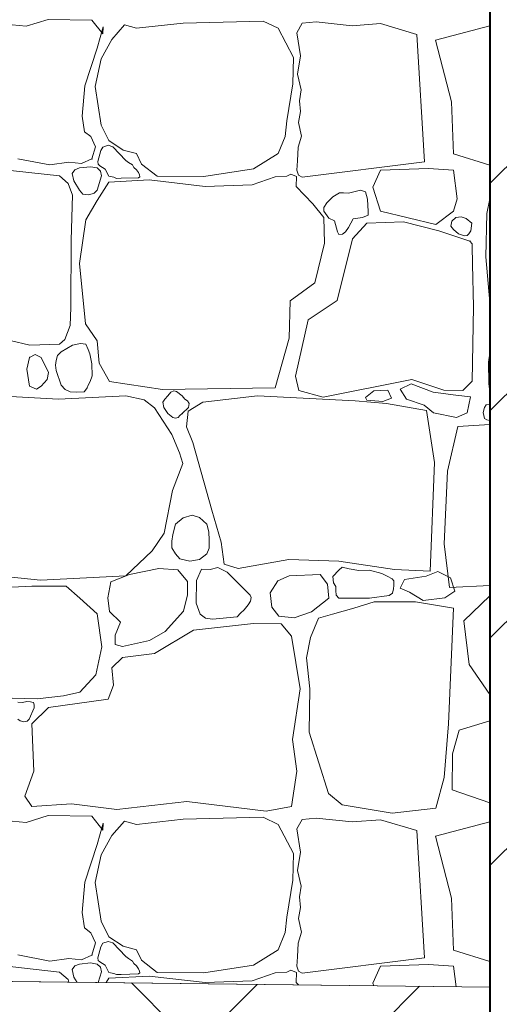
# Model space of a CAD drawing. Header units: millimetres. Extents: x 16408 to 141596, y -21057 to 26364.
# Tile 23 of 144: x 25635 to 26171, y -5560 to -4457. Entities that reach past the tile are written whole.
import ezdxf

# ---------------------------------------------------------------- set-up
doc = ezdxf.new("R2010")
doc.units = ezdxf.units.MM
doc.header["$MEASUREMENT"] = 0
doc.linetypes.add('Wipeout_Contour', pattern=[1000, 0, -1000])
doc.layers.add('0_Nr_pióra__102', color=7, linetype='Continuous', lineweight=5, true_color=0xcccccc)
doc.layers.add('_elementy3d_Nr_pióra__102', color=7, linetype='Continuous', lineweight=5, true_color=0xcccccc)
for name, color, linetype, lineweight in [('0_Nr_pióra__93', 7, 'Continuous', 13), ('_elementy3d_Nr_pióra__2', 8, 'Continuous', 5), ('inw_schody zewnętrzne_Nr_pióra__1', 7, 'Continuous', 13), ('inw_schody zewnętrzne_Nr_pióra__27', 7, 'Continuous', 40)]:
    doc.layers.add(name, color=color, linetype=linetype, lineweight=lineweight)
doc.layers.add('_elementy3d', color=7, linetype='Continuous')
doc.layers.add('inw_schody zewnętrzne', color=7, linetype='Continuous')

# ---------------------------------------------------------------- blocks, each defined once
blk = doc.blocks.new('*X2')
at = {"layer": '_elementy3d_Nr_pióra__102', "color": 254, "linetype": 'Continuous', "lineweight": 5, "true_color": 0xcccccc}
for p, q in [((25641.8, -4464.7), (25610.1, -4461.7)), ((25666.6, -4457), (25641.8, -4464.7)), ((25715.6, -4457.7), (25666.6, -4457)), ((25727.8, -4473.3), (25715.6, -4457.7)), ((25752, -4463.2), (25737.7, -4479.5)), ((25765.4, -4466.9), (25752, -4463.2)), ((25817.7, -4461.2), (25765.4, -4466.9)), ((25907.3, -4459), (25817.7, -4461.2)), ((25923.9, -4466.9), (25907.3, -4459)), ((25950.9, -4461.4), (25944.9, -4471.9)), ((25966.5, -4459.9), (25950.9, -4461.4)), ((26006.9, -4464.2), (25966.5, -4459.9)), ((26038.6, -4461.7), (26006.9, -4464.2)), ((26079.1, -4473.8), (26038.6, -4461.7)), ((26100, -4480.1), (26160.9, -4464.2)), ((25721.3, -4489.4), (25728, -4465.4)), ((25728, -4465.4), (25727.8, -4473.3)), ((25941, -4499.6), (25923.9, -4466.9)), ((25944.9, -4471.9), (25948.9, -4498)), ((26087.8, -4616.5), (26079.1, -4473.8)), ((25737.7, -4479.5), (25725.8, -4501.1)), ((26117.7, -4549.5), (26100, -4480.1)), ((25707.7, -4531.5), (25721.3, -4489.4)), ((25948.9, -4498), (25945.6, -4518.5)), ((25725.8, -4501.1), (25719.1, -4532)), ((25940.3, -4529.3), (25941, -4499.6)), ((25945.6, -4518.5), (25949.6, -4536)), ((25933.8, -4570.7), (25940.3, -4529.3)), ((25704.7, -4565.5), (25707.7, -4531.5)), ((25719.1, -4532), (25726, -4575.4)), ((25949.6, -4536), (25947.7, -4548.1)), ((25947.7, -4548.1), (25948.8, -4560)), ((26120, -4607.6), (26117.7, -4549.5)), ((25948.8, -4560), (25946.6, -4572.5)), ((25707.4, -4582.8), (25704.7, -4565.5)), ((25931.8, -4588), (25933.8, -4570.7)), ((25946.6, -4572.5), (25950, -4587.7)), ((25714.4, -4588.3), (25707.4, -4582.8)), ((25726, -4575.4), (25734.4, -4592.7)), ((25719.6, -4599.6), (25714.4, -4588.3)), ((25734.4, -4592.7), (25750.5, -4603.4)), ((25923.9, -4607.3), (25931.8, -4588)), ((25950, -4587.7), (25946.5, -4600.1)), ((25715.6, -4613.3), (25719.6, -4599.6)), ((25725.4, -4603.9), (25722.2, -4616.2)), ((25727.6, -4600.1), (25725.4, -4603.9)), ((25733.6, -4598), (25727.6, -4600.1)), ((25738.9, -4599.6), (25733.6, -4598)), ((25753.4, -4614.9), (25738.9, -4599.6)), ((25750.5, -4603.4), (25765.4, -4607.3)), ((25765.4, -4607.3), (25771.1, -4619)), ((25896.2, -4624.4), (25923.9, -4607.3)), ((25946.5, -4600.1), (25945.5, -4615.2)), ((26160.9, -4620.4), (26120, -4607.6)), ((25632.6, -4613), (25668.6, -4620)), ((25668.6, -4620), (25689.9, -4617)), ((25689.9, -4617), (25704, -4618.5)), ((25704, -4618.5), (25715.6, -4613.3)), ((25722.2, -4616.2), (25722.4, -4619.3)), ((25756.5, -4617.2), (25753.4, -4614.9)), ((25760.8, -4620), (25756.5, -4617.2)), ((25771.1, -4619), (25788.7, -4632.6)), ((25945.5, -4615.2), (25944.9, -4625.8)), ((25950.9, -4633.6), (26087.8, -4616.5)), ((25679.2, -4632.3), (25607.9, -4624.4)), ((25696.4, -4625.5), (25693.6, -4629.4)), ((25693.6, -4629.4), (25695.4, -4637.9)), ((25701.5, -4623.4), (25696.4, -4625.5)), ((25714.1, -4622.1), (25701.5, -4623.4)), ((25721.6, -4623.4), (25714.1, -4622.1)), ((25725.2, -4626.8), (25721.6, -4623.4)), ((25722.4, -4619.3), (25724.3, -4621)), ((25724.3, -4621), (25730.4, -4624.7)), ((25726.1, -4632.2), (25725.2, -4626.8)), ((25730.4, -4624.7), (25734.3, -4632.7)), ((25762.3, -4622.7), (25760.8, -4620)), ((25765.4, -4625.4), (25762.3, -4622.7)), ((25767.7, -4628.6), (25765.4, -4625.4)), ((25768.9, -4631.2), (25767.7, -4628.6)), ((25840.7, -4633.1), (25896.2, -4624.4)), ((25938.2, -4630.2), (25933.8, -4632.5)), ((25944.6, -4632.9), (25938.2, -4630.2)), ((25944.9, -4625.8), (25946.6, -4631.4)), ((26038.6, -4625.8), (26030, -4644.8)), ((26092, -4623.8), (26038.6, -4625.8)), ((26120.3, -4625.8), (26092, -4623.8)), ((26124.4, -4658), (26120.3, -4625.8)), ((25688.8, -4640.8), (25679.2, -4632.3)), ((25693.8, -4653.8), (25688.8, -4640.8)), ((25695.4, -4637.9), (25701.5, -4648.2)), ((25721.6, -4648.2), (25726.1, -4632.2)), ((25734.4, -4639.3), (25721.6, -4659.8)), ((25734.3, -4632.7), (25739.9, -4633.8)), ((25779.5, -4636.8), (25734.4, -4639.3)), ((25739.9, -4633.8), (25743.2, -4635.2)), ((25743.2, -4635.2), (25748.1, -4634.9)), ((25748.1, -4634.9), (25767.5, -4634.3)), ((25767.5, -4634.3), (25769, -4633.2)), ((25769, -4633.2), (25768.9, -4631.2)), ((25842.4, -4644), (25779.5, -4636.8)), ((25788.7, -4632.6), (25840.7, -4633.1)), ((25920.7, -4633.3), (25894.7, -4642.2)), ((25933.8, -4632.5), (25920.7, -4633.3)), ((25944.2, -4644), (25944.6, -4632.9)), ((25946.6, -4631.4), (25950.9, -4633.6)), ((25701.5, -4648.2), (25705.5, -4652.8)), ((25712, -4653.5), (25718.1, -4651.6)), ((25718.1, -4651.6), (25721.6, -4648.2)), ((25894.7, -4642.2), (25842.4, -4644)), ((25962.6, -4663.5), (25944.2, -4644)), ((25992.4, -4651.2), (25985.1, -4655.8)), ((25997, -4651.1), (25992.4, -4651.2)), ((26002.7, -4651.7), (25997, -4651.1)), ((26016.1, -4648.2), (26002.7, -4651.7)), ((26021.7, -4650.1), (26016.1, -4648.2)), ((26023.9, -4658.4), (26021.7, -4650.1)), ((26030, -4644.8), (26038.6, -4671.9)), ((25692.5, -4704.2), (25693.8, -4653.8)), ((25705.5, -4652.8), (25712, -4653.5)), ((25721.6, -4659.8), (25708.7, -4681.6)), ((25978.4, -4662.5), (25974.9, -4667.7)), ((25985.1, -4655.8), (25978.4, -4662.5)), ((26024.8, -4672), (26023.9, -4658.4)), ((26120.3, -4671.9), (26124.4, -4658)), ((26160.9, -4658.1), (26157.4, -4674.5)), ((25974.9, -4678.7), (25962.6, -4663.5)), ((25974.9, -4667.7), (25974.9, -4671.9)), ((25974.9, -4671.9), (25980.8, -4679.5)), ((26024.6, -4676.1), (26024.8, -4672)), ((26038.6, -4671.9), (26100.5, -4686.5)), ((26100.5, -4686.5), (26120.3, -4671.9)), ((25708.7, -4681.6), (25701.5, -4730.4)), ((25975.9, -4707.6), (25974.9, -4678.7)), ((25980.8, -4679.5), (25986.8, -4682.5)), ((25986.8, -4682.5), (25990.5, -4694.8)), ((26002.8, -4689.9), (26007.7, -4680.5)), ((26023, -4685.1), (26007.1, -4702.9)), ((26007.7, -4680.5), (26018.3, -4678.7)), ((26018.3, -4678.7), (26024.6, -4676.1)), ((26064.1, -4683.6), (26023, -4685.1)), ((26103.7, -4693.8), (26064.1, -4683.6)), ((26117.2, -4688.6), (26118.2, -4682.8)), ((26118.2, -4682.8), (26122.6, -4678.7)), ((26122.6, -4678.7), (26128.6, -4678)), ((26128.6, -4678), (26134.2, -4680)), ((26134.2, -4680), (26140.8, -4685.1)), ((26140.8, -4685.1), (26139.7, -4693.6)), ((26157.4, -4674.5), (26156.4, -4723)), ((25990.5, -4694.8), (25991.9, -4698)), ((25995.8, -4697.6), (25999.3, -4694.9)), ((25999.3, -4694.9), (26002.8, -4689.9)), ((26130.5, -4702.9), (26103.7, -4693.8)), ((26120.3, -4692.4), (26117.2, -4688.6)), ((26125.8, -4697), (26120.3, -4692.4)), ((26139.7, -4693.6), (26137.1, -4697.3)), ((25691.8, -4779.6), (25692.5, -4704.2)), ((26007.1, -4702.9), (25989.8, -4771.8)), ((25991.9, -4698), (25995.8, -4697.6)), ((26132.5, -4699.4), (26125.8, -4697)), ((26138.5, -4705.2), (26130.5, -4702.9)), ((26135.5, -4699.1), (26132.5, -4699.4)), ((26137.1, -4697.3), (26135.5, -4699.1)), ((26141.1, -4708.2), (26138.5, -4705.2)), ((25964.8, -4752), (25975.9, -4707.6)), ((26141.1, -4710.6), (26141.1, -4708.2)), ((26141.4, -4730.9), (26141.1, -4710.6)), ((26156.4, -4723), (26160.9, -4774)), ((25701.5, -4730.4), (25708.4, -4798)), ((26142.4, -4778.7), (26141.4, -4730.9)), ((25937.3, -4772.3), (25964.8, -4752)), ((25936.3, -4814.1), (25937.3, -4772.3)), ((25989.8, -4771.8), (25957.6, -4793.3)), ((25691.3, -4799.7), (25691.8, -4779.6)), ((26140.9, -4862.2), (26142.4, -4778.7)), ((25957.6, -4793.3), (25943.5, -4856.5)), ((25685.3, -4815.5), (25691.3, -4799.7)), ((25708.4, -4798), (25721.3, -4817.1)), ((25624.1, -4816.7), (25646.1, -4821.7)), ((25679.2, -4820.6), (25685.3, -4815.5)), ((25721.3, -4817.1), (25723.8, -4842.1)), ((25920.7, -4869.6), (25936.3, -4814.1)), ((25646.1, -4821.7), (25679.2, -4820.6)), ((25693.9, -4821.8), (25681.2, -4829.2)), ((25702.7, -4819.8), (25693.9, -4821.8)), ((25708.9, -4820.7), (25702.7, -4819.8)), ((25711.4, -4826.8), (25708.9, -4820.7)), ((25713.2, -4831.4), (25711.4, -4826.8)), ((25645.8, -4835.4), (25642.6, -4848.6)), ((25651.9, -4832.2), (25645.8, -4835.4)), ((25658.9, -4835.4), (25651.9, -4832.2)), ((25666.8, -4852.3), (25658.9, -4835.4)), ((25675.6, -4838.9), (25674.8, -4844.1)), ((25677.1, -4833.5), (25675.6, -4838.9)), ((25681.2, -4829.2), (25677.1, -4833.5)), ((25715.3, -4842.7), (25713.2, -4831.4)), ((26160.9, -4830.9), (26159.1, -4840.8)), ((25642.6, -4848.6), (25645.8, -4867.6)), ((25674.8, -4844.1), (25675.7, -4850)), ((25675.7, -4850), (25681.2, -4866.4)), ((25715.9, -4856), (25715.3, -4842.7)), ((25723.8, -4842.1), (25735.4, -4862.4)), ((26159.1, -4840.8), (26159.5, -4864.6)), ((25658.9, -4867.6), (25665.6, -4860.2)), ((25665.6, -4860.2), (25666.8, -4852.3)), ((25713.6, -4862.6), (25715.9, -4856)), ((25943.5, -4856.5), (25947.2, -4872.6)), ((25974.4, -4880), (26073.5, -4860.2)), ((26073.5, -4860.2), (26109.2, -4872.1)), ((25645.8, -4867.6), (25653.6, -4870.9)), ((25653.6, -4870.9), (25658.9, -4867.6)), ((25681.2, -4866.4), (25685.8, -4871.4)), ((25685.8, -4871.4), (25691.1, -4874.2)), ((25706.7, -4874.1), (25708.4, -4872.1)), ((25708.4, -4872.1), (25710.2, -4869.7)), ((25710.2, -4869.7), (25711.4, -4866.4)), ((25711.4, -4866.4), (25713.6, -4862.6)), ((25735.4, -4862.4), (25794.6, -4871.6)), ((25794.6, -4871.6), (25920.7, -4869.6)), ((25947.2, -4872.6), (25974.4, -4880)), ((26030.8, -4872.9), (26046.7, -4872.3)), ((26046.7, -4872.3), (26050.8, -4881.1)), ((26072.6, -4864.9), (26060.5, -4871.1)), ((26060.5, -4871.1), (26067.6, -4882.3)), ((26097.3, -4874.4), (26072.6, -4864.9)), ((26109.2, -4872.1), (26130.5, -4872.6)), ((26130.5, -4872.6), (26140.9, -4862.2)), ((26159.5, -4864.6), (26160.9, -4874.3)), ((25678, -4882.2), (25610.6, -4878.5)), ((25753.4, -4878.5), (25678, -4882.2)), ((25691.1, -4874.2), (25698.5, -4874.3)), ((25698.5, -4874.3), (25706.7, -4874.1)), ((25774.1, -4883), (25753.4, -4878.5)), ((25785.5, -4891.9), (25774.1, -4883)), ((25797, -4882.2), (25794.9, -4885.5)), ((25800.6, -4878.5), (25797, -4882.2)), ((25803.9, -4874.3), (25800.6, -4878.5)), ((25807.1, -4872.9), (25803.9, -4874.3)), ((25810.2, -4873.6), (25807.1, -4872.9)), ((25816.7, -4878.5), (25810.2, -4873.6)), ((25819.4, -4882.4), (25816.7, -4878.5)), ((25822.4, -4884), (25819.4, -4882.4)), ((25900.9, -4878.5), (25839.7, -4885.7)), ((26010.1, -4884), (25900.9, -4878.5)), ((26021.7, -4880.2), (26030.8, -4872.9)), ((26023.2, -4883.5), (26021.7, -4880.2)), ((26041.1, -4885), (26023.2, -4883.5)), ((26050.8, -4881.1), (26041.1, -4885)), ((26067.6, -4882.3), (26087.3, -4888.8)), ((26122.7, -4877.9), (26097.3, -4874.4)), ((26139.1, -4879.7), (26122.7, -4877.9)), ((26135.3, -4897.6), (26139.1, -4879.7)), ((25805, -4921.9), (25785.5, -4891.9)), ((25794.9, -4885.5), (25796, -4891.7)), ((25796, -4891.7), (25800.6, -4898.3)), ((25816.7, -4898.3), (25823.7, -4891.5)), ((25824.3, -4887.2), (25822.4, -4884)), ((25839.7, -4885.7), (25823.1, -4895.6)), ((25823.7, -4891.5), (25824.3, -4887.2)), ((26045, -4887.2), (26010.1, -4884)), ((26089.8, -4895.1), (26045, -4887.2)), ((26087.3, -4888.8), (26097.6, -4897.6)), ((26154.9, -4891.5), (26153.2, -4897.1)), ((26156.6, -4888.5), (26154.9, -4891.5)), ((26160.6, -4887.8), (26156.6, -4888.5)), ((26160.9, -4887.9), (26160.6, -4887.8)), ((25800.6, -4898.3), (25806.2, -4902.8)), ((25806.2, -4902.8), (25809, -4903.6)), ((25809, -4903.6), (25811.9, -4902.7)), ((25811.9, -4902.7), (25814, -4900.6)), ((25814, -4900.6), (25816.7, -4898.3)), ((25823.1, -4895.6), (25821.4, -4913.2)), ((26098.8, -4953.3), (26089.8, -4895.1)), ((26097.6, -4897.6), (26123.5, -4902.9)), ((26123.5, -4902.9), (26135.3, -4897.6)), ((26153.2, -4897.1), (26154.9, -4903.7)), ((26154.9, -4903.7), (26157.3, -4905.4)), ((26157.3, -4905.4), (26160.9, -4906.2)), ((25821.4, -4913.2), (25828.4, -4930.8)), ((26125.1, -4912.9), (26113.4, -4962.7)), ((26160.9, -4910.7), (26125.1, -4912.9)), ((25813.7, -4942.2), (25805, -4921.9)), ((25828.4, -4930.8), (25849.9, -5006.6)), ((25817.2, -4954.1), (25813.7, -4942.2)), ((25805.8, -4984.5), (25817.2, -4954.1)), ((26094.1, -5074.9), (26098.8, -4953.3)), ((26113.4, -4962.7), (26109.5, -5044.1)), ((25796.4, -5032.1), (25805.8, -4984.5)), ((25817.6, -5015.1), (25808.9, -5022.2)), ((25827.9, -5012.2), (25817.6, -5015.1)), ((25836.1, -5014.6), (25827.9, -5012.2)), ((25844.1, -5022.2), (25836.1, -5014.6)), ((25849.9, -5006.6), (25860.3, -5042.2)), ((25808.9, -5022.2), (25806.1, -5033.9)), ((25846.4, -5030.8), (25844.1, -5022.2)), ((25783, -5052.2), (25796.4, -5032.1)), ((25806.1, -5033.9), (25804.9, -5041.2)), ((25846.7, -5040.2), (25846.4, -5030.8)), ((25804.9, -5041.2), (25804.8, -5048.6)), ((25804.8, -5048.6), (25808.9, -5055.4)), ((25846.7, -5049.2), (25846.7, -5040.2)), ((25860.3, -5042.2), (25863.7, -5066.8)), ((26109.5, -5044.1), (26115.5, -5093.1)), ((25753.4, -5079.9), (25783, -5052.2)), ((25808.9, -5055.4), (25814.1, -5061)), ((25835.9, -5061.7), (25844.1, -5055.4)), ((25844.1, -5055.4), (25846.7, -5049.2)), ((25814.1, -5061), (25825.2, -5063.8)), ((25825.2, -5063.8), (25835.9, -5061.7)), ((25856.6, -5070.8), (25847.9, -5073)), ((25867, -5075.9), (25856.6, -5070.8)), ((25863.7, -5066.8), (25879.3, -5072)), ((25879.3, -5072), (25935.8, -5061.6)), ((25935.8, -5061.6), (25992, -5063.5)), ((25992, -5063.5), (26054.2, -5073)), ((25995.6, -5070.3), (25992, -5073.7)), ((26003.4, -5072.1), (25995.6, -5070.3)), ((25610.6, -5079.9), (25657.9, -5084.8)), ((25657.9, -5084.8), (25753.4, -5079.9)), ((25757.5, -5078.7), (25736.9, -5086.8)), ((25790.4, -5071.7), (25757.5, -5078.7)), ((25811.5, -5073.5), (25790.4, -5071.7)), ((25822.6, -5086.3), (25811.5, -5073.5)), ((25838.2, -5072.7), (25832.7, -5085.1)), ((25847.9, -5073), (25838.2, -5072.7)), ((25892.7, -5101.7), (25867, -5075.9)), ((25936.3, -5080.1), (25923.4, -5085.6)), ((25971, -5078.7), (25936.3, -5080.1)), ((25979.1, -5089.3), (25971, -5078.7)), ((25992, -5073.7), (25985.1, -5080.9)), ((25985.1, -5080.9), (25985.7, -5088)), ((26014.1, -5073.9), (26003.4, -5072.1)), ((26026.2, -5073.7), (26014.1, -5073.9)), ((26039.9, -5077.3), (26026.2, -5073.7)), ((26045.8, -5080.6), (26039.9, -5077.3)), ((26051.4, -5083.3), (26045.8, -5080.6)), ((26054.2, -5073), (26094.1, -5074.9)), ((26065.3, -5084.2), (26089.5, -5080.6)), ((26089.5, -5080.6), (26102.5, -5075.2)), ((26102.5, -5075.2), (26116.9, -5082.4)), ((25648.2, -5091.5), (25610.6, -5093.5)), ((25686.9, -5091.8), (25648.2, -5091.5)), ((25702.2, -5105.2), (25686.9, -5091.8)), ((25736.9, -5086.8), (25733.2, -5104.8)), ((25822.4, -5101.2), (25822.6, -5086.3)), ((25832.7, -5085.1), (25832.3, -5110.6)), ((25923.4, -5085.6), (25915.1, -5099)), ((25980.5, -5104.9), (25979.1, -5089.3)), ((25985.7, -5088), (25988.6, -5092.1)), ((25988.6, -5092.1), (25988.5, -5096.5)), ((26053.5, -5085.6), (26051.4, -5083.3)), ((26053, -5094.7), (26053.5, -5090.8)), ((26053.5, -5090.8), (26053.5, -5085.6)), ((26060.6, -5094), (26065.3, -5084.2)), ((26115.5, -5093.1), (26160.9, -5090.8)), ((26116.9, -5082.4), (26121.6, -5097.2)), ((25818.1, -5119.6), (25822.4, -5101.2)), ((25893.7, -5104.3), (25892.7, -5101.7)), ((25893.1, -5108.5), (25893.7, -5104.3)), ((25915.1, -5099), (25916.7, -5115.1)), ((25988.5, -5096.5), (25989, -5101.6)), ((25989, -5101.6), (25992, -5104.9)), ((26026.2, -5104.9), (26048, -5102.2)), ((26048, -5102.2), (26051.9, -5099.6)), ((26051.9, -5099.6), (26053, -5094.7)), ((26071, -5098.3), (26060.6, -5094)), ((26086.2, -5107.7), (26071, -5098.3)), ((26121.6, -5097.2), (26110.4, -5104.8)), ((26160.9, -5102.4), (26131.6, -5130.3)), ((25721.6, -5122.5), (25702.2, -5105.2)), ((25733.2, -5104.8), (25735.2, -5119.8)), ((25832.3, -5110.6), (25836.8, -5123.1)), ((25886, -5118.3), (25890.2, -5112.7)), ((25890.2, -5112.7), (25893.1, -5108.5)), ((25916.7, -5115.1), (25924.7, -5125.2)), ((25961.3, -5120.3), (25980.5, -5104.9)), ((25992, -5104.9), (26026.2, -5104.9)), ((26031.4, -5109.1), (26008.6, -5116.1)), ((26054.4, -5109.1), (26031.4, -5109.1)), ((26077.5, -5109.1), (26054.4, -5109.1)), ((26120.1, -5116.2), (26077.5, -5109.1)), ((26110.4, -5104.8), (26086.2, -5107.7)), ((25726.8, -5159.4), (25721.6, -5122.5)), ((25735.2, -5119.8), (25747.6, -5131.9)), ((25797.6, -5142.3), (25818.1, -5119.6)), ((25836.8, -5123.1), (25842.5, -5127.3)), ((25850.4, -5128.7), (25878.1, -5126)), ((25878.1, -5126), (25881.9, -5121.8)), ((25881.8, -5122), (25886, -5118.3)), ((25924.7, -5125.2), (25941.7, -5127)), ((25941.7, -5127), (25961.3, -5120.3)), ((25984.6, -5123), (25969.2, -5127.6)), ((26008.6, -5116.1), (25984.6, -5123)), ((26114.4, -5245.8), (26120.1, -5116.2)), ((25747.6, -5131.9), (25741.4, -5146.5)), ((25896.4, -5133.4), (25829.1, -5140.8)), ((25842.5, -5127.3), (25850.4, -5128.7)), ((25927.4, -5133.9), (25896.4, -5133.4)), ((25938.8, -5147.7), (25927.4, -5133.9)), ((25969.2, -5127.6), (25960.2, -5149.1)), ((26131.6, -5130.3), (26137.5, -5179.3)), ((25741.4, -5146.5), (25741.6, -5156.9)), ((25779.8, -5152.5), (25797.6, -5142.3)), ((25829.1, -5140.8), (25785.7, -5167.1)), ((25948.4, -5206.7), (25938.8, -5147.7)), ((25720.1, -5190.9), (25726.8, -5159.4)), ((25741.6, -5156.9), (25749.6, -5159.2)), ((25749.6, -5159.2), (25779.8, -5152.5)), ((25960.2, -5149.1), (25955.6, -5171.7)), ((25785.7, -5167.1), (25749.6, -5171.3)), ((25749.6, -5171.3), (25737.9, -5183.2)), ((25955.6, -5171.7), (25959.5, -5206.5)), ((26137.5, -5179.3), (26160.9, -5212.8)), ((25702.2, -5210.2), (25720.1, -5190.9)), ((25737.9, -5183.2), (25739.6, -5202.5)), ((25739.6, -5202.5), (25733.9, -5218.1)), ((25654.2, -5217.9), (25683.7, -5214.4)), ((25683.7, -5214.4), (25702.2, -5210.2)), ((25939.8, -5263.2), (25948.4, -5206.7)), ((25959.5, -5206.5), (25958.6, -5255)), ((25612.3, -5216.6), (25654.2, -5217.9)), ((25637.8, -5222), (25632.5, -5221.6)), ((25642.9, -5220.9), (25637.8, -5222)), ((25647, -5221.1), (25642.9, -5220.9)), ((25648.3, -5221.6), (25647, -5221.1)), ((25650.3, -5221.9), (25648.3, -5221.6)), ((25650.9, -5224.3), (25650.3, -5221.9)), ((25651, -5227.7), (25650.9, -5224.3)), ((25733.9, -5218.1), (25667.1, -5227.3)), ((25645.2, -5240.6), (25651, -5227.7)), ((25667.1, -5227.3), (25648.2, -5245.6)), ((25632.5, -5240.6), (25635.1, -5242.5)), ((25635.1, -5242.5), (25639.2, -5243.4)), ((25639.2, -5243.4), (25643, -5242.8)), ((25643, -5242.8), (25645.2, -5240.6)), ((25648.2, -5245.6), (25650.5, -5298.6)), ((26109.7, -5305.9), (26114.4, -5245.8)), ((26160.9, -5242.5), (26126.6, -5252.8)), ((25958.6, -5255), (25980.1, -5323.6)), ((26126.6, -5252.8), (26119.1, -5279.2)), ((25945, -5298.6), (25939.8, -5263.2)), ((26119.1, -5279.2), (26118.6, -5319.5)), ((25650.5, -5298.6), (25640.6, -5326.8)), ((25938.8, -5338.5), (25945, -5298.6)), ((26100.3, -5340), (26109.7, -5305.9)), ((25980.1, -5323.6), (25995.5, -5336.5)), ((26118.6, -5319.5), (26160.9, -5334.3)), ((25640.6, -5326.8), (25648.2, -5338.5)), ((25648.2, -5338.5), (25692.6, -5335.3)), ((25692.6, -5335.3), (25743.6, -5341.7)), ((25743.6, -5341.7), (25821.9, -5332.8)), ((25821.9, -5332.8), (25910.5, -5343.4)), ((25910.5, -5343.4), (25938.8, -5338.5)), ((25995.5, -5336.5), (26051.5, -5345.9)), ((26051.5, -5345.9), (26100.3, -5340)), ((25641.8, -5356.1), (25610.1, -5353.1)), ((25666.6, -5348.4), (25641.8, -5356.1)), ((25715.6, -5349.1), (25666.6, -5348.4)), ((25727.8, -5364.7), (25715.6, -5349.1)), ((25721.3, -5380.8), (25728, -5356.8)), ((25728, -5356.8), (25727.8, -5364.7)), ((25752, -5354.6), (25737.7, -5370.9)), ((25765.4, -5358.3), (25752, -5354.6)), ((25817.7, -5352.6), (25765.4, -5358.3)), ((25907.3, -5350.4), (25817.7, -5352.6)), ((25923.9, -5358.3), (25907.3, -5350.4)), ((25950.9, -5352.8), (25944.9, -5363.3)), ((25966.5, -5351.3), (25950.9, -5352.8)), ((26006.9, -5355.6), (25966.5, -5351.3)), ((26038.6, -5353.1), (26006.9, -5355.6)), ((26079.1, -5365.2), (26038.6, -5353.1)), ((26100, -5371.5), (26160.9, -5355.6)), ((25941, -5391), (25923.9, -5358.3)), ((25944.9, -5363.3), (25948.9, -5389.4)), ((26087.8, -5507.9), (26079.1, -5365.2)), ((25737.7, -5370.9), (25725.8, -5392.5)), ((26117.7, -5440.9), (26100, -5371.5)), ((25707.7, -5422.9), (25721.3, -5380.8)), ((25948.9, -5389.4), (25945.6, -5409.9)), ((25725.8, -5392.5), (25719.1, -5423.4)), ((25940.3, -5420.7), (25941, -5391)), ((25945.6, -5409.9), (25949.6, -5427.4)), ((25704.7, -5456.9), (25707.7, -5422.9)), ((25719.1, -5423.4), (25726, -5466.8)), ((25933.8, -5462.1), (25940.3, -5420.7)), ((25949.6, -5427.4), (25947.7, -5439.5)), ((25947.7, -5439.5), (25948.8, -5451.4)), ((26120, -5499), (26117.7, -5440.9)), ((25707.4, -5474.2), (25704.7, -5456.9)), ((25948.8, -5451.4), (25946.6, -5463.9)), ((25726, -5466.8), (25734.4, -5484.1)), ((25931.8, -5479.4), (25933.8, -5462.1)), ((25946.6, -5463.9), (25950, -5479.1)), ((25714.4, -5479.6), (25707.4, -5474.2)), ((25950, -5479.1), (25946.5, -5491.4)), ((25719.6, -5491), (25714.4, -5479.6)), ((25733.6, -5489.4), (25727.6, -5491.5)), ((25738.9, -5491), (25733.6, -5489.4)), ((25734.4, -5484.1), (25750.5, -5494.8)), ((25923.9, -5498.7), (25931.8, -5479.4)), ((25715.6, -5504.7), (25719.6, -5491)), ((25725.4, -5495.3), (25722.2, -5507.6)), ((25727.6, -5491.5), (25725.4, -5495.3)), ((25753.4, -5506.3), (25738.9, -5491)), ((25750.5, -5494.8), (25765.4, -5498.7)), ((25765.4, -5498.7), (25771.1, -5510.4)), ((25896.2, -5515.8), (25923.9, -5498.7)), ((25946.5, -5491.4), (25945.5, -5506.6)), ((26160.9, -5511.8), (26120, -5499)), ((25632.6, -5504.4), (25668.6, -5511.4)), ((25668.6, -5511.4), (25689.9, -5508.4)), ((25689.9, -5508.4), (25704, -5509.9)), ((25704, -5509.9), (25715.6, -5504.7)), ((25722.2, -5507.6), (25722.4, -5510.7)), ((25722.4, -5510.7), (25724.3, -5512.4)), ((25756.5, -5508.6), (25753.4, -5506.3)), ((25760.8, -5511.4), (25756.5, -5508.6)), ((25762.3, -5514.1), (25760.8, -5511.4)), ((25771.1, -5510.4), (25788.7, -5524)), ((25945.5, -5506.6), (25944.9, -5517.2)), ((25950.9, -5525), (26087.8, -5507.9)), ((25679.2, -5523.7), (25607.9, -5515.8)), ((25696.4, -5516.9), (25693.6, -5520.8)), ((25693.6, -5520.8), (25695.4, -5529.3)), ((25701.5, -5514.8), (25696.4, -5516.9)), ((25714.1, -5513.5), (25701.5, -5514.8)), ((25721.6, -5514.8), (25714.1, -5513.5)), ((25725.2, -5518.2), (25721.6, -5514.8)), ((25724.3, -5512.4), (25730.4, -5516.1)), ((25726.1, -5523.6), (25725.2, -5518.2)), ((25730.4, -5516.1), (25734.3, -5524.1)), ((25765.4, -5516.8), (25762.3, -5514.1)), ((25767.7, -5520), (25765.4, -5516.8)), ((25768.9, -5522.6), (25767.7, -5520)), ((25769, -5524.6), (25768.9, -5522.6)), ((25840.7, -5524.5), (25896.2, -5515.8)), ((25938.2, -5521.6), (25933.8, -5523.9)), ((25944.6, -5524.3), (25938.2, -5521.6)), ((25944.9, -5517.2), (25946.6, -5522.8)), ((25946.6, -5522.8), (25950.9, -5525)), ((26038.6, -5517.2), (26030, -5536.2)), ((26092, -5515.2), (26038.6, -5517.2)), ((26120.3, -5517.2), (26092, -5515.2)), ((26123.2, -5540.2), (26120.3, -5517.2)), ((25688.8, -5532.2), (25679.2, -5523.7)), ((25689.9, -5535), (25688.8, -5532.2)), ((25695.4, -5529.3), (25698.9, -5535.2)), ((25722.7, -5535.4), (25726.1, -5523.6)), ((25734.4, -5530.7), (25731.4, -5535.5)), ((25734.3, -5524.1), (25739.9, -5525.2)), ((25779.5, -5528.2), (25734.4, -5530.7)), ((25739.9, -5525.2), (25743.2, -5526.6)), ((25743.2, -5526.6), (25748.1, -5526.3)), ((25748.1, -5526.3), (25767.5, -5525.7)), ((25767.5, -5525.7), (25769, -5524.6)), ((25842.4, -5535.4), (25779.5, -5528.2)), ((25788.7, -5524), (25840.7, -5524.5)), ((25894.7, -5533.6), (25842.4, -5535.4)), ((25920.7, -5524.7), (25894.7, -5533.6)), ((25933.8, -5523.9), (25920.7, -5524.7)), ((25944.2, -5535.4), (25944.6, -5524.3)), ((25946.8, -5538.1), (25944.2, -5535.4)), ((26030, -5536.2), (26030.9, -5539.1))]:
    blk.add_line(p, q, dxfattribs=at)
for p in [(25715.6, -4613.3), (26138.5, -4705.2), (25645.8, -4835.4), (25658.9, -4867.6), (25816.7, -4898.3), (25715.6, -5504.7)]:
    blk.add_point(p, dxfattribs=at)
blk = doc.blocks.new('Wypełnienie_1_4', base_point=(0, 0))
at = {"color": 254, "linetype": 'Wipeout_Contour', "lineweight": 0, "ltscale": 278566.341843}
blk.add_wipeout([(18435.9, -4578.7), (18435.9, -5378.7), (19256.7, -5392.8), (22737.1, -5500), (26160.9, -5540.6), (26160.9, -2728.7), (24790.9, -2728.7), (24790.9, -3328.7), (23690.9, -3328.7), (23690.9, -4018.5), (22605.8, -4018.5), (22605.8, -4578.7)], dxfattribs=at).dxf.layer = '_elementy3d'
at = {"layer": '_elementy3d_Nr_pióra__2', "color": 8, "linetype": 'Continuous', "lineweight": 5, "flags": 128}
blk.add_lwpolyline([(18435.9, -4578.7), (18435.9, -5378.7), (19256.7, -5392.8), (22737.1, -5500), (26160.9, -5540.6), (26160.9, -2728.7), (24790.9, -2728.7), (24790.9, -3328.7), (23690.9, -3328.7), (23690.9, -4018.5), (22605.8, -4018.5), (22605.8, -4578.7)], close=True, dxfattribs=at)
at = {"layer": '_elementy3d_Nr_pióra__102', "color": 254, "linetype": 'Continuous', "lineweight": 5, "true_color": 0xcccccc}
blk.add_blockref('*X2', (0, 0), dxfattribs=at)

msp = doc.modelspace()

# ---------------------------------------------------------------- block references
at = {"layer": '_elementy3d_Nr_pióra__102', "color": 254, "linetype": 'Continuous', "lineweight": 5, "true_color": 0xcccccc}
msp.add_blockref('Wypełnienie_1_4', (0, 0), dxfattribs=at)

# ---------------------------------------------------------------- next in the draw order: wipeouts: each hides what was drawn before it
at = {"color": 254, "linetype": 'Wipeout_Contour', "lineweight": 0, "ltscale": 163501.268357}
msp.add_wipeout([(28455.2, -6373.6), (28455.2, 136.4), (26397.5, 136.4), (26397.5, -253.6), (26160.9, -250.6), (26160.9, -6373.6)], dxfattribs=at).dxf.layer = 'inw_schody zewnętrzne'

# ---------------------------------------------------------------- next in the draw order: hatches: boundary and pattern name
at = {"layer": 'inw_schody zewnętrzne_Nr_pióra__1', "linetype": 'Continuous', "lineweight": 13}
h = msp.add_hatch(dxfattribs=at)
h.set_pattern_fill('Bloczki_ceramiczne_0004', style=0, pattern_type=2)
h.set_pattern_definition([(45, (0, 0), (-127.2792, 127.2792), [])])
h.paths.add_polyline_path([(28455.2, -6373.6), (28455.2, 136.4), (26397.5, 136.4), (26397.5, -253.6), (26160.9, -250.6), (26160.9, -6373.6)])

# ---------------------------------------------------------------- next in the draw order: wipeouts: each hides what was drawn before it
at = {"color": 254, "linetype": 'Wipeout_Contour', "lineweight": 0, "ltscale": 157119.761231}
msp.add_wipeout([(26160.9, -5540.6), (24836.8, -5524.9), (21589.3, -5433), (19135.1, -5391.1), (16936.7, -5378.7), (16936.7, -6373.6), (26160.9, -6373.6)], dxfattribs=at)

# ---------------------------------------------------------------- next in the draw order: hatches: boundary and pattern name
at = {"layer": '0_Nr_pióra__102', "linetype": 'Continuous', "lineweight": 5, "true_color": 0xcccccc}
h = msp.add_hatch(dxfattribs=at)
h.set_pattern_fill('Grunt_0004', color=254, style=0, pattern_type=2)
h.set_pattern_definition([(45, (0, 0), (-275.7716, 275.7716), []), (45, (-91.9, 91.9), (-551.543, 551.543), []), (45, (-183.85, 183.85), (-551.543, 551.543), []), (135, (-275.77, 275.77), (91.9239, 91.9239), [390, -390])])
h.paths.add_polyline_path([(26160.9, -5540.6), (24836.8, -5524.9), (21589.3, -5433), (19135.1, -5391.1), (16936.7, -5378.7), (16936.7, -6373.6), (26160.9, -6373.6)])

# ---------------------------------------------------------------- next in the draw order: linework, layer by layer
at = {"layer": '0_Nr_pióra__93', "color": 7, "linetype": 'Continuous', "lineweight": 13, "flags": 128}
msp.add_lwpolyline([(18435.9, -5378.7), (21589.3, -5433), (24836.8, -5524.9), (26160.9, -5540.6)], dxfattribs=at)
at = {"layer": 'inw_schody zewnętrzne_Nr_pióra__27', "color": 7, "linetype": 'Continuous', "lineweight": 40}
msp.add_line((26160.9, -253.6), (26160.9, -6373.6), dxfattribs=at)

doc.saveas('drawing.dxf')
